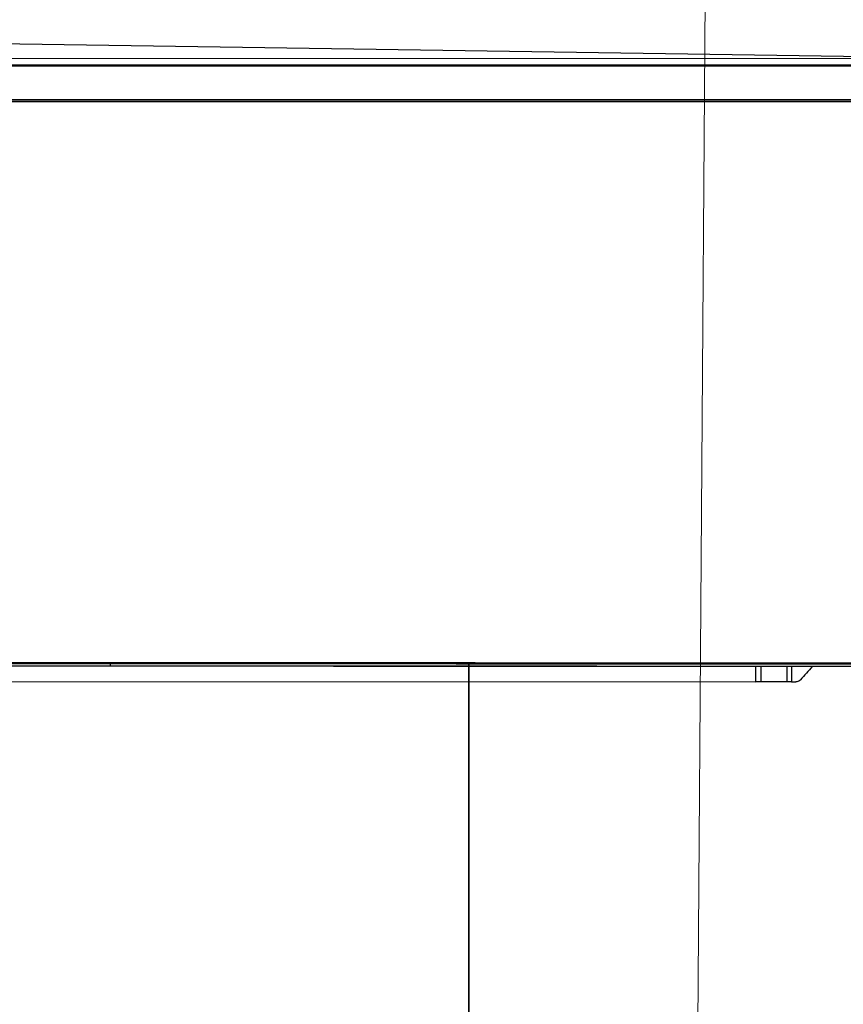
# Model space of a CAD drawing. Header units: millimetres. Extents: x -424979 to 718034, y -72486 to 344972.
# Tile 85 of 256: x 377630 to 378269, y 39987 to 40751. Entities that reach past the tile are written whole.
import ezdxf
from ezdxf import colors
from ezdxf.entities.mleader import LeaderData, LeaderLine
from ezdxf.math import Vec2, Vec3
from ezdxf.xclip import XClip

# ---------------------------------------------------------------- set-up
doc = ezdxf.new("R2010")
doc.units = ezdxf.units.MM
doc.header["$MEASUREMENT"] = 0
doc.header["$XCLIPFRAME"] = 0
for name, color, linetype, lineweight in [('0100_001_5_0_Nr_pióra__1', 7, 'Continuous', 13), ('0100_001_6_0_Nr_pióra__1', 7, 'Continuous', 13), ('IS_KLIM Opis_Średnice', 7, 'Continuous', 9), ('IS_KLIM_FREON', 6, 'GAS_LINE', 35)]:
    doc.layers.add(name, color=color, linetype=linetype, lineweight=lineweight)
doc.layers.add('IS_KLIM_urządzenia', color=3, linetype='Continuous')
doc.layers.add('Rysunki i obrazki', color=7, linetype='Continuous')
doc.linetypes.add('GAS_LINE', pattern='A,12.7,-5.08,["GAS",Standard,S=2.54,R=0,X=-2.54,Y=-1.27],-6.35', length=24.13)
picture_1 = doc.add_image_def('image5.tif', size_in_pixel=(4960, 3508))
picture_2 = doc.add_image_def('image6.tif', size_in_pixel=(4960, 3507))

# ---------------------------------------------------------------- blocks, each defined once
blk = doc.blocks.new('Rysunek_5_5', base_point=(-249372.84928041, 44922.39231000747))
at = {"layer": '0100_001_5_0_Nr_pióra__1', "color": 7, "lineweight": 13}
image = blk.add_image(picture_1, insert=(-270474.0894452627, 30224.15111228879), size_in_units=(41994.66666666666, 29692.6), rotation=-0.4030117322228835, dxfattribs=at)
image.set_boundary_path([(-0.5, -0.5), (4959.5, 3507.5)])
blk = doc.blocks.new('Rysunek_6_6', base_point=(-286891.4078582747, 45461.00222278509))
at = {"layer": '0100_001_6_0_Nr_pióra__1', "color": 7, "lineweight": 13}
image = blk.add_image(picture_2, insert=(-308193.8982892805, 31055.98461647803), size_in_units=(41994.666666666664, 29692.600000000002), rotation=-1.1954045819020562, dxfattribs=at)
image.set_boundary_path([(-0.5, -0.5), (4959.5, 3506.5)])
blk = doc.blocks.new('G$CFEA986A8')
at = {"layer": 'IS_KLIM_urządzenia', "linetype": 'Continuous'}
for p, q in [((553.8142771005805, 201.2600102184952), (562.3387196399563, 201.2600102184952)), ((562.3387196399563, 196.2921782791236), (562.3387196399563, 201.2600102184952)), ((562.3387196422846, 201.2600102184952), (563.8877020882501, 201.2600102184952)), ((563.8877020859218, 201.2600102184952), (563.8877020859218, 196.2922213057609)), ((902.5733490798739, 201.1413270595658), (563.8877020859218, 201.2600102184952)), ((772.4957746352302, 196.1734435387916), (772.4957746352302, 196.1208647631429)), ((772.4957746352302, 195.4594120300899), (772.4957746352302, 196.1208648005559)), ((772.4957746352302, 195.0112314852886), (772.4957746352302, 195.4594120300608)), ((46.51883482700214, 13.96211571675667), (921.5456698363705, 13.84343255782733)), ((48.58319593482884, 13.7021069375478), (919.4813087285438, 13.58342377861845)), ((919.4813087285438, 13.05725580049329), (48.58319593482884, 13.17593895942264)), ((58.73252860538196, 1.455191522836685e-11), (909.3319746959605, -0.1186831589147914)), ((58.7359174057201, 2.458431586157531), (909.3285872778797, 2.339748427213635)), ((909.3285872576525, 1.866239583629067), (58.7359174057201, 1.98492274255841))]:
    blk.add_line(p, q, dxfattribs=at)
for points, knots in [([(545.7025406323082, 196.2922087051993), (545.7027097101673, 196.2923991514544), (545.7028787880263, 196.2925895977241), (546.9740924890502, 197.7244616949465), (548.2451376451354, 199.1561439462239), (549.5161830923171, 200.5878265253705)], [0, 0, 0, 0, 0.0001330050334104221, 0.0001330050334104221, 1, 1, 1, 1]), ([(549.5161830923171, 200.5878265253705), (549.516328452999, 200.5879902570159), (549.5164738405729, 200.5881539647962), (549.6652815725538, 200.7556574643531), (549.8448838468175, 200.8996391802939), (550.236234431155, 201.1170477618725), (550.453381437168, 201.1934692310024), (550.7853956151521, 201.2503635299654), (550.8988053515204, 201.2600102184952), (551.0118113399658, 201.2600102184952)], [0, 0, 0, 0, 0.0003850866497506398, 0.0003850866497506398, 0.3997293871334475, 0.3997293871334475, 0.7990944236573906, 0.7990944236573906, 1, 1, 1, 1]), ([(552.4173541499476, 201.2600102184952), (552.299357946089, 201.2600102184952), (552.1813617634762, 201.2600102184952), (551.7128473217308, 201.2600102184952), (551.3623292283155, 201.2600102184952), (551.0118113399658, 201.2600102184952)], [0, 0, 0, 0, 0.2518516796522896, 0.2518516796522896, 1, 1, 1, 1]), ([(448.6410030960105, 195.5780976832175), (499.4118140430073, 195.5780976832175), (550.1826249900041, 195.5780976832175), (761.195995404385, 195.4594145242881), (766.8458850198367, 195.4594145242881), (772.4957746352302, 195.4594145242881)], [0, 0, 0, 0, 0.8998614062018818, 0.8998614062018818, 1, 1, 1, 1]), ([(921.5260940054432, 196.1208640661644), (921.3594273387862, 196.1208640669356), (921.1927606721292, 196.1208640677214), (919.6927606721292, 196.1208640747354), (918.3594273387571, 196.1208640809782), (911.6927606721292, 196.1208641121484), (906.3594273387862, 196.1208641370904), (879.6927606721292, 196.1208642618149), (858.3594273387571, 196.1208643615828), (815.5159875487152, 196.1208645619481), (794.0058810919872, 196.1208646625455), (772.4957746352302, 196.1208647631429)], [0, 0, 0, 0, 0.00335502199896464, 0.00335502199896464, 0.0301951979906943, 0.0301951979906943, 0.1375559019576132, 0.1375559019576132, 0.5669987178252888, 0.5669987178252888, 1, 1, 1, 1]), ([(772.4957746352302, 195.4594145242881), (778.461342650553, 195.4594145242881), (784.4269106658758, 195.4594145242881), (834.1036837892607, 195.4594145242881), (877.8148888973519, 195.4594145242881), (921.5260940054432, 195.4594145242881)], [0, 0, 0, 0, 0.1200876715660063, 0.1200876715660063, 1, 1, 1, 1]), ([(917.3195311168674, 195.0112314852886), (917.2217187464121, 195.0112314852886), (917.1239063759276, 195.0112314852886), (911.6927606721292, 195.0112314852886), (906.3594273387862, 195.0112314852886), (879.6927606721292, 195.0112314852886), (858.3594273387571, 195.0112314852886), (815.5159875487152, 195.0112314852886), (794.0058810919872, 195.0112314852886), (772.4957746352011, 195.0112314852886)], [0, 0, 0, 0, 0.002026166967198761, 0.002026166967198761, 0.1125052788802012, 0.1125052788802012, 0.5544217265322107, 0.5544217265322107, 1, 1, 1, 1])]:
    blk.add_open_spline(points, degree=3, knots=knots, dxfattribs=at)
for points in [[(552.4173541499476, 196.2921362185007), (552.4173541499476, 197.9480942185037), (552.4173541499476, 199.6040522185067), (552.4173541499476, 201.2600102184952)], [(552.4173541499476, 201.2600102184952), (552.8830603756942, 201.2600102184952), (553.3487922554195, 201.2600102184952), (553.8142771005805, 201.2600102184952)], [(553.8142771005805, 201.2600102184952), (553.8142771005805, 199.6040662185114), (553.8142771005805, 197.9481222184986), (553.8142771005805, 196.2921782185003)], [(448.6410030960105, 196.2921275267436), (505.0617036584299, 196.2921272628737), (561.4824042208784, 196.2921269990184), (772.4957746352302, 196.1734435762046)], [(772.4957746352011, 196.1208648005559), (561.4824042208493, 196.2395482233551), (505.0617036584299, 196.239548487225), (448.6410030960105, 196.2395487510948)], [(772.4957746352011, 195.0112314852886), (561.4824042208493, 195.1299146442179), (505.0617036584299, 195.1299146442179), (448.6410030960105, 195.1299146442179)], [(772.4957746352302, 196.1734435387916), (822.17254775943, 196.1734433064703), (871.8493208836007, 196.1734430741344), (921.5260940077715, 196.1734428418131)]]:
    blk.add_open_spline(points, degree=3, dxfattribs=at)

msp = doc.modelspace()

# ---------------------------------------------------------------- linework, layer by layer
at = {"layer": 'IS_KLIM_FREON', "lineweight": 35, "ltscale": 0.4}
msp.add_lwpolyline([(369584.1174056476, 39250.55618892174), (369584.1174056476, 39954.70055808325), (377978.3609556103, 39954.70055808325), (377978.3609556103, 40252.10365794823)], dxfattribs=at)

# ---------------------------------------------------------------- block references
at = {"layer": 'IS_KLIM_urządzenia', "xscale": 2.4, "yscale": 2.4, "zscale": 2.4, "rotation": 179.9922287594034}
msp.add_blockref('G$CFEA986A8', (379554.2388660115, 40720.06358585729), dxfattribs=at)
at = {"layer": 'Rysunki i obrazki', "color": 151, "linetype": 'Continuous', "lineweight": 20, "true_color": 0x80c2ff}
ref = msp.add_blockref('Rysunek_6_6', (361669.8981990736, 45461.00222278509), dxfattribs=at)
XClip(ref).set_block_clipping_path([(-308193.8982892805, 31055.98461647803), (-266208.371343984, 30179.88212805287), (-265588.9174272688, 59866.01982909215), (-307574.4443725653, 60742.12231751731)])
ref = msp.add_blockref('Rysunek_5_5', (399188.4567769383, 44922.39231000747), dxfattribs=at)
XClip(ref).set_block_clipping_path([(-270474.0894452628, 30224.15111228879), (-228480.4616276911, 29928.76803268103), (-228271.6091155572, 59620.63350772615), (-270265.2369331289, 59916.0165873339)])

# ---------------------------------------------------------------- next in the draw order: leaders
at = {"layer": 'IS_KLIM Opis_Średnice', "ltscale": 30}
ml = msp.add_multileader_mtext('Standard', dxfattribs=at)
ml.set_content('{\\fArial|b0|i0|c238|p0;\\C7;Odprowadzenie skroplin (przewód tłoczny) od klimatyzatora zastosować pompkę skroplin. W związku z brakiem w pobliżu istenijącego pionu kanalizacyji sanitarnej skropliny z klimatyzacji zaleca się odprowadzić na zewnątrz budynku. W tym celu należy zamontować rurę odpływową, która skieruje wodę do rynny lub specjalnego zbiornika. Należy pamiętać o regularnym opróżnianiu zbiornika, aby zapobiec jego przepełnieniu. Ustalić bezpośrednio z Inwestrem podczas  robót budowlanych.  }', color=256)
ml.set_leader_properties()
ml.build(insert=Vec2(0, 0))
ml.multileader.update_dxf_attribs({"text_left_attachment_type": 6, "text_right_attachment_type": 6, "dogleg_length": 0.36})
ctx = ml.context
ctx.base_point, ctx.char_height, ctx.plane_origin, ctx.plane_y_axis = Vec3(364434.5280754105, 36031.62366488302), 250, Vec3(368533.58149537, 52396.36667025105), Vec3(0, -1)
ctx.left_attachment, ctx.right_attachment = 6, 6
notes = []
notes.append((ctx, [(0, (1, 1, 0), (375426.7802991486, 36031.62366488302), (-1, 0), 0.36, [(1, [(378392.5614920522, 40720.36356829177), (370462.1675675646, 40838.15227450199)], 256, [])])]))
ctx.mtext.insert, ctx.mtext.width, ctx.mtext.flow_direction = Vec3(364436.5280754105, 36355.12298275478), 11099.97128324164, 5
ctx.mtext.has_bg_fill, ctx.mtext.bg_color, ctx.mtext.bg_scale_factor, ctx.mtext.bg_transparency, ctx.mtext.use_window_bg_color = 1, -939524096, 1.5, 0, 1
for ctx, leaders in notes:
    for number, flags, end, landing, length, lines in leaders:
        leader = LeaderData()
        leader.index, (leader.has_last_leader_line, leader.has_dogleg_vector, leader.attachment_direction) = number, flags
        leader.last_leader_point, leader.dogleg_vector, leader.dogleg_length = Vec3(end), Vec3(landing), length
        for number, points, colour, breaks in lines:
            line = LeaderLine()
            line.index, line.vertices, line.color, line.breaks = number, Vec3.list(points), colors.encode_raw_color(colour), breaks
            leader.lines.append(line)
        ctx.leaders.append(leader)

doc.saveas('drawing.dxf')
